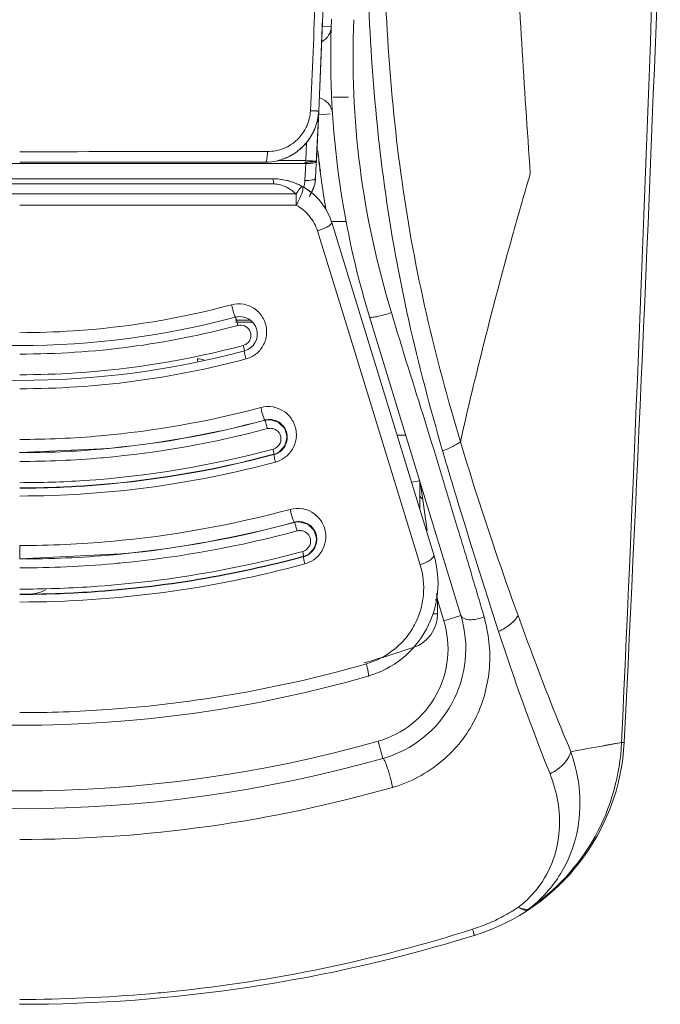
# Model space of a CAD drawing. Extents: x 4774 to 8448, y 27273 to 31291.
# Tile 25 of 101: x 5910 to 5928, y 28337 to 28365. Entities that reach past the tile are written whole.
import ezdxf

# ---------------------------------------------------------------- set-up
doc = ezdxf.new("R2010")
doc.units = 0
doc.header["$LTSCALE"] = 7.5
doc.header["$MEASUREMENT"] = 0
doc.layers.get('0').update_dxf_attribs({"linetype": 'CONTINUOUS', "lineweight": 18})

msp = doc.modelspace()

# ---------------------------------------------------------------- linework, layer by layer
at = {"linetype": 'Continuous'}
for p, q in [((5918.085, 28362.558), (5918.226, 28365.831)), ((5918.085, 28362.558), (5918.197, 28365.153)), ((5918.439, 28364.935), (5918.191, 28364.943)), ((5918.486, 28362.952), (5918.925, 28362.952)), ((5918.085, 28362.562), (5918.02, 28361.154)), ((5918.085, 28362.562), (5918.036, 28361.476)), ((5918.061, 28362.457), (5918.23, 28362.468)), ((5918.23, 28362.468), (5918.413, 28362.48)), ((5917.721, 28361.167), (5917.744, 28361.674)), ((5916.645, 28361.422), (5916.586, 28361.422)), ((5917.999, 28360.675), (5918.036, 28361.476)), ((5917.721, 28361.089), (5901.631, 28361.089)), ((5916.928, 28361.167), (5917.721, 28361.167)), ((5917.699, 28360.61), (5917.721, 28361.089)), ((5917.721, 28361.167), (5917.721, 28361.089)), ((5918.012, 28361.155), (5918.02, 28361.154)), ((5918.019, 28361.154), (5918.02, 28361.154)), ((5918.094, 28361.143), (5918.11, 28361.011)), ((5918.098, 28361.143), (5918.115, 28361.012)), ((5918.12, 28360.931), (5918.128, 28360.864)), ((5918.125, 28360.932), (5918.133, 28360.865)), ((5916.824, 28360.511), (5902.528, 28360.511)), ((5916.779, 28360.658), (5902.574, 28360.658)), ((5917.827, 28360.154), (5917.974, 28360.493)), ((5917.974, 28360.493), (5917.999, 28360.675)), ((5917.446, 28360.232), (5901.907, 28360.232)), ((5918.426, 28359.452), (5918.857, 28359.452)), ((5921.322, 28350.083), (5918.452, 28359.426)), ((5919.023, 28356.039), (5918.048, 28359.191)), ((5916.139, 28356.684), (5915.743, 28356.684)), ((5915.743, 28356.629), (5916.222, 28356.629)), ((5919.517, 28356.773), (5922.083, 28348.38)), ((5920.943, 28349.81), (5919.023, 28356.039)), ((5914.676, 28355.598), (5914.676, 28355.528)), ((5916.57, 28353.869), (5916.57, 28353.872)), ((5916.601, 28353.877), (5916.601, 28353.88)), ((5916.666, 28353.889), (5916.664, 28353.888)), ((5916.943, 28353.819), (5916.699, 28353.886)), ((5917.129, 28353.641), (5916.943, 28353.819)), ((5917.198, 28353.398), (5917.129, 28353.641)), ((5917.178, 28353.252), (5917.104, 28353.118)), ((5917.132, 28353.147), (5917.198, 28353.398)), ((5917.194, 28353.466), (5917.178, 28353.252)), ((5917.199, 28353.388), (5917.199, 28353.395)), ((5920.532, 28353.452), (5920.287, 28353.452)), ((5911.966, 28353.062), (5909.676, 28352.962)), ((5916.829, 28352.906), (5916.95, 28352.957)), ((5916.95, 28352.957), (5917.132, 28353.147)), ((5912.022, 28352.816), (5911.977, 28352.813)), ((5912.022, 28352.816), (5911.977, 28352.814)), ((5920.926, 28352.163), (5920.694, 28352.128)), ((5920.926, 28351.371), (5920.926, 28352.163)), ((5920.948, 28352.092), (5921.141, 28350.77)), ((5917.4, 28350.999), (5917.4, 28351.002)), ((5917.432, 28351.006), (5917.432, 28351.01)), ((5917.497, 28351.019), (5917.495, 28351.019)), ((5917.78, 28350.946), (5917.533, 28351.016)), ((5917.961, 28350.77), (5917.78, 28350.946)), ((5918.029, 28350.529), (5917.961, 28350.77)), ((5917.967, 28350.286), (5918.029, 28350.529)), ((5918.025, 28350.6), (5918.01, 28350.385)), ((5918.03, 28350.518), (5918.03, 28350.526)), ((5909.676, 28350.349), (5909.676, 28349.974)), ((5917.795, 28350.097), (5917.967, 28350.286)), ((5918.01, 28350.385), (5917.937, 28350.252)), ((5912.524, 28350.113), (5909.676, 28349.974)), ((5912.451, 28350.109), (5912.523, 28350.119)), ((5912.451, 28350.101), (5912.524, 28350.108)), ((5917.661, 28350.036), (5917.795, 28350.097)), ((5921.366, 28348.818), (5921.426, 28348.818)), ((5921.4, 28349.001), (5921.426, 28348.818)), ((5921.426, 28348.818), (5921.426, 28348.426)), ((5921.605, 28348.234), (5921.426, 28348.818)), ((5921.293, 28348.426), (5921.426, 28348.426)), ((5922.083, 28348.38), (5921.605, 28348.234)), ((5919.893, 28344.365), (5919.757, 28344.846)), ((5926.108, 28344.723), (5926.606, 28344.813)), ((5926.108, 28344.722), (5926.605, 28344.81))]:
    msp.add_line(p, q, dxfattribs=at)
for centre, radius, start, end in [((3829.724, 28440.675), 2099.072, 357.382446, 358.019673), ((4108.903, 28435.747), 1820.047, 357.136268, 357.871122), ((4732.535, 28415.82), 1186.514, 357.42775, 357.587199), ((5943.424, 28364.083), 25, 177.572, 197.0015), ((5917.939, 28364.952), 0.5, 299.0198, 358.0569), ((5917.976, 28362.452), 0.5, 3.661, 75.0986), ((5916.616, 28362.623), 1.471, 337.5663, 357.4606), ((5916.676, 28362.616), 1.177, 332.3836, 336.0719), ((5916.57, 28362.646), 1.521, 320.3493, 332.009), ((5916.579, 28362.631), 1.508, 320.6024, 332.2053), ((5916.598, 28362.622), 1.487, 332.1846, 337.9446), ((5916.594, 28362.633), 1.494, 332.0447, 335.4381), ((5916.601, 28362.629), 1.486, 335.4398, 337.579), ((5916.553, 28362.66), 1.543, 308.3188, 313.96), ((5916.582, 28362.632), 1.506, 311.8389, 314.1838), ((5916.555, 28362.659), 1.542, 313.96, 316.4847), ((5916.582, 28362.632), 1.506, 314.1835, 316.5342), ((5916.558, 28362.656), 1.537, 316.4843, 320.3542), ((5916.588, 28362.626), 1.498, 316.5318, 320.5496), ((5916.584, 28362.633), 1.506, 290.2488, 292.7046), ((5916.573, 28362.625), 1.503, 290.751, 293.1909), ((5916.559, 28362.654), 1.535, 293.253, 308.3158), ((5916.587, 28362.627), 1.5, 292.7039, 295.5562), ((5916.585, 28362.629), 1.502, 295.5767, 308.1441), ((5916.585, 28362.628), 1.501, 308.1662, 311.8404), ((5943.417, 28364.082), 25.493, 185.9374, 186.6216), ((5916.584, 28362.589), 1.466, 270.0816, 283.6301), ((5916.578, 28362.61), 1.487, 283.6515, 290.7559), ((5920.358, 28418.66), 57.554, 267.37416, 267.4936), ((5943.418, 28364.082), 25.494, 186.9194, 187.0998), ((5943.417, 28364.082), 25.493, 187.2516, 187.8401), ((5916.778, 28358.896), 1.762, 76.6001, 89.9674), ((5916.779, 28358.905), 1.753, 76.5675, 90.0001), ((5916.776, 28358.889), 1.77, 74.9082, 76.6169), ((5916.777, 28358.89), 1.769, 73.8062, 76.6173), ((5916.785, 28358.915), 1.742, 59.2351, 74.9498), ((5916.786, 28358.917), 1.74, 61.0471, 73.8407), ((5916.779, 28358.905), 1.754, 59.2468, 61.0513), ((5917.065, 28360.72), 0.935, 336.6974, 341.5512), ((5917.067, 28360.72), 0.933, 341.5616, 347.9346), ((5917.073, 28360.719), 0.927, 347.925, 357.3179), ((5943.415, 28364.082), 25.491, 187.8401, 188.2081), ((5943.434, 28364.085), 25.51, 188.2083, 189.7389), ((5916.775, 28358.898), 1.762, 54.5161, 59.2454), ((5916.777, 28358.9), 1.759, 57.7821, 59.247), ((5916.775, 28358.897), 1.763, 51.0392, 57.7816), ((5916.783, 28358.907), 1.75, 41.4143, 54.5398), ((5917.048, 28360.729), 0.955, 325.9491, 329.7928), ((5917.054, 28360.725), 0.947, 329.791, 336.6904), ((5916.787, 28358.912), 1.744, 41.4001, 51.056), ((5913.904, 28360.002), 3.552, 358.6084, 1.2016), ((5915.346, 28361.13), 2.433, 330.0791, 334.33), ((5916.796, 28358.921), 1.731, 36.0231, 41.3702), ((5916.8, 28358.924), 1.726, 38.3958, 41.3746), ((5916.785, 28358.912), 1.745, 17.1261, 36.0379), ((5909.676, 28379.47), 23.5, 255.0403, 284.9597), ((5915.869, 28356.293), 0.49, 284.9601, 104.9586), ((5909.676, 28379.47), 24.48, 255.0402, 284.9597), ((5915.804, 28356.419), 0.859, 285.9072, 290.3176), ((5909.644, 28379.602), 26.272, 275.0342, 285.028), ((5916.671, 28353.482), 0.772, 76.896, 80.1216), ((5909.647, 28379.706), 26.745, 274.9736, 285.0005), ((5909.672, 28379.524), 26.566, 274.9546, 285.0488), ((5916.694, 28353.405), 0.481, 89.4464, 105.0609), ((5916.701, 28353.384), 0.506, 100.4229, 105.0992), ((5916.7, 28353.385), 0.501, 93.8139, 101.3041), ((5916.701, 28353.387), 0.502, 94.6026, 100.4189), ((5916.701, 28353.386), 0.504, 90.2007, 94.5956), ((5916.694, 28353.403), 0.483, 80.8601, 89.4001), ((5916.689, 28353.373), 0.513, 71.2987, 80.8574), ((5916.702, 28353.387), 0.499, 60.167, 72.1724), ((5916.685, 28353.361), 0.526, 62.3354, 71.3228), ((5909.673, 28379.612), 26.898, 275.01, 285.0248), ((5916.722, 28353.341), 0.302, 93.8945, 104.6816), ((5916.703, 28353.394), 0.496, 31.0693, 41.2328), ((5916.705, 28353.394), 0.494, 34.3573, 41.3386), ((5916.704, 28353.394), 0.495, 26.7062, 34.3422), ((5916.698, 28353.387), 0.502, 22.5789, 33.9609), ((5916.7, 28353.392), 0.499, 24.3653, 31.0629), ((5916.701, 28353.393), 0.498, 13.9591, 24.3629), ((5916.697, 28353.386), 0.502, 13.473, 22.5864), ((5916.741, 28353.397), 0.456, 7.0083, 14.5888), ((5916.708, 28353.395), 0.491, 6.6069, 13.9436), ((5916.706, 28353.388), 0.493, 7.5277, 13.4639), ((5909.655, 28379.476), 26.146, 270.0476, 275.0356), ((5916.662, 28353.407), 0.537, 333.8679, 339.2887), ((5916.705, 28353.394), 0.493, 333.2389, 338.8966), ((5916.703, 28353.387), 0.496, 333.4573, 342.9471), ((5916.703, 28353.395), 0.496, 337.9069, 349.8673), ((5916.703, 28353.395), 0.496, 338.941, 350.4164), ((5916.7, 28353.388), 0.499, 342.9708, 347.7589), ((5916.696, 28353.389), 0.503, 347.7679, 359.9253), ((5916.701, 28353.395), 0.498, 349.868, 359.9594), ((5916.7, 28353.395), 0.499, 350.4159, 359.478), ((5916.711, 28353.395), 0.488, 3.8451, 8.2797), ((5916.705, 28353.389), 0.494, 359.9356, 7.4956), ((5916.709, 28353.395), 0.49, 359.9679, 6.5809), ((5916.706, 28353.395), 0.493, 359.4862, 3.8398), ((5916.668, 28353.462), 0.79, 356.5627, 1.5361), ((5909.674, 28379.485), 26.527, 270.0041, 274.9563), ((5916.699, 28353.376), 0.488, 290.9333, 301.8179), ((5916.695, 28353.397), 0.509, 290.651, 300.4782), ((5916.694, 28353.397), 0.51, 300.4664, 304.8874), ((5916.693, 28353.385), 0.499, 301.7968, 316.6587), ((5916.701, 28353.387), 0.497, 304.8814, 317.3527), ((5916.686, 28353.39), 0.507, 316.7135, 321.6008), ((5916.698, 28353.389), 0.501, 317.4145, 325.6286), ((5916.695, 28353.399), 0.505, 319.895, 333.2211), ((5916.671, 28353.402), 0.527, 321.6532, 333.8899), ((5916.697, 28353.39), 0.503, 325.625, 333.4504), ((5916.704, 28353.395), 0.495, 333.2475, 337.8627), ((5909.675, 28379.579), 26.866, 270.0038, 274.9164), ((5916.701, 28353.381), 0.492, 285.064, 290.6389), ((5916.709, 28353.349), 0.459, 285.0746, 290.892), ((5916.64, 28353.502), 0.841, 285.7344, 290.0099), ((5909.647, 28379.549), 29.2, 275.0865, 285.1559), ((5917.497, 28350.616), 0.776, 76.4943, 80.3056), ((5909.659, 28379.618), 29.644, 275.5465, 285.137), ((5917.533, 28350.514), 0.507, 100.5185, 105.2229), ((5917.527, 28350.531), 0.485, 99.8879, 105.1781), ((5917.531, 28350.516), 0.501, 93.8484, 101.3932), ((5917.532, 28350.517), 0.503, 94.6591, 100.5137), ((5917.526, 28350.533), 0.483, 80.9896, 99.8677), ((5917.532, 28350.516), 0.504, 90.2268, 94.6524), ((5917.521, 28350.503), 0.513, 70.5346, 80.9796), ((5917.528, 28350.502), 0.514, 71.3003, 76.7428), ((5909.674, 28379.501), 29.531, 275.54, 285.1671), ((5909.674, 28379.599), 29.877, 275.5376, 285.1422), ((5914.809, 28350.089), 2.752, 14.084, 16.5698), ((5917.557, 28350.451), 0.317, 94.5932, 104.2839), ((5917.518, 28350.493), 0.523, 62.4208, 70.5641), ((5917.533, 28350.515), 0.5, 62.8321, 71.3237), ((5917.537, 28350.525), 0.49, 56.0535, 62.7795), ((5917.534, 28350.524), 0.496, 30.8794, 42.166), ((5917.536, 28350.525), 0.495, 34.1956, 42.2889), ((5917.529, 28350.517), 0.502, 22.0058, 34.058), ((5917.535, 28350.525), 0.495, 26.8965, 34.183), ((5917.532, 28350.523), 0.499, 23.7711, 30.8767), ((5917.534, 28350.524), 0.496, 8.8044, 26.8598), ((5909.657, 28379.414), 29.065, 270.0378, 275.0907), ((5917.533, 28350.524), 0.497, 15.6845, 23.7684), ((5917.528, 28350.516), 0.502, 15.14, 22.0104), ((5917.569, 28350.527), 0.46, 7.033, 16.4347), ((5917.539, 28350.525), 0.491, 6.4294, 15.6779), ((5917.536, 28350.519), 0.494, 7.5531, 15.1429), ((5917.533, 28350.526), 0.497, 344.7724, 2.2625), ((5917.527, 28350.519), 0.503, 348.0553, 359.9277), ((5917.541, 28350.526), 0.489, 359.9798, 8.7212), ((5917.537, 28350.519), 0.493, 359.9371, 7.5137), ((5917.495, 28350.6), 0.79, 356.4014, 1.5443), ((5917.525, 28350.515), 0.498, 301.5257, 317.0426), ((5917.533, 28350.517), 0.496, 306.1584, 317.7349), ((5917.516, 28350.522), 0.509, 317.1147, 323.6851), ((5917.529, 28350.52), 0.502, 317.7828, 326.376), ((5917.527, 28350.531), 0.505, 321.9946, 333.7199), ((5917.502, 28350.532), 0.527, 323.7049, 333.2681), ((5917.528, 28350.521), 0.502, 326.3718, 334.1593), ((5917.53, 28350.529), 0.501, 329.5793, 333.7387), ((5917.493, 28350.537), 0.536, 333.2554, 339.2652), ((5917.538, 28350.525), 0.492, 333.7393, 344.7671), ((5917.535, 28350.517), 0.495, 334.1691, 343.2279), ((5917.496, 28350.536), 0.534, 339.2573, 344.6904), ((5917.535, 28350.526), 0.495, 338.7859, 350.3139), ((5917.531, 28350.518), 0.499, 343.2474, 348.0475), ((5909.674, 28379.464), 29.494, 270.0047, 275.0594), ((5909.667, 28379.551), 29.581, 275.0572, 275.4004), ((5917.532, 28350.512), 0.493, 285.1877, 291.3883), ((5917.539, 28350.482), 0.462, 285.199, 291.6471), ((5917.529, 28350.507), 0.489, 291.6684, 301.5364), ((5917.526, 28350.527), 0.509, 291.3911, 306.1527), ((5918.729, 28349.286), 2.713, 286.0838, 17.0749), ((5909.674, 28379.568), 29.847, 270.0045, 275.0514), ((5909.668, 28379.653), 29.932, 275.0493, 275.5402), ((5917.457, 28350.661), 0.864, 286.1058, 290.3017), ((5909.676, 28350.952), 2, 279.515, 291.4425), ((5836.172, 28323.312), 90.112, 16.12942, 16.2647), ((5919.023, 28347.444), 3.2, 285.7743, 17.0045), ((5920.426, 28348.426), 1, 288.4319, 0), ((5919.023, 28347.444), 2.7, 285.7707, 17.0013), ((5909.676, 28380.682), 35, 286.0781, 288.4319), ((5909.676, 28380.68), 35.386, 253.9153, 286.0846), ((5909.676, 28380.527), 37.078, 254.2244, 285.7757), ((5920.685, 28345.121), 6, 287.2372, 357.1104), ((5945.235, 28236.689), 109.713, 100.04037, 100.53301), ((5909.676, 28380.527), 37.578, 254.2241, 285.776), ((5919.431, 28346.308), 2.852, 284.8423, 286.0335), ((5921.892, 28342.552), 2.982, 310.3442, 322.1763), ((5921.866, 28342.58), 3.021, 307.5481, 310.3762), ((5920.83, 28344.479), 5.168, 298.2687, 303.8159), ((5920.871, 28344.41), 5.088, 287.6507, 292.8105), ((5920.875, 28344.398), 5.076, 292.822, 298.2557), ((5909.71, 28380.365), 42.913, 269.9545, 287.2875), ((5909.816, 28379.171), 41.564, 281.6908, 287.643), ((5909.664, 28379.917), 42.326, 275.8647, 281.6884), ((5909.601, 28380.566), 42.978, 270.1005, 274.9712), ((5909.623, 28380.275), 42.687, 274.9761, 275.8708)]:
    msp.add_arc(centre, radius, start, end, dxfattribs=at)
for points, knots in [([(5919.431, 28368.133), (5919.441, 28366.85), (5919.515, 28364.282), (5919.884, 28360.448), (5920.564, 28356.679), (5921.219, 28354.221), (5921.571, 28353.01)], [0, 0, 0, 0, 0.251209, 0.502536, 0.753182, 1, 1, 1, 1]), ([(5919.905, 28368.138), (5919.917, 28366.874), (5920.001, 28364.346), (5920.376, 28360.573), (5921.06, 28356.867), (5921.721, 28354.454), (5922.071, 28353.265)], [0, 0, 0, 0, 0.251368, 0.502868, 0.753438, 1, 1, 1, 1]), ([(5920.135, 28356.897), (5919.725, 28358.226), (5919.127, 28360.953), (5919.014, 28363.744), (5919.076, 28365.129)], [0, 0, 0, 0, 0.500711, 1, 1, 1, 1]), ([(5917.853, 28362.57), (5917.883, 28362.569), (5917.927, 28362.567), (5917.982, 28362.564), (5918.018, 28362.563), (5918.045, 28362.56), (5918.067, 28362.561), (5918.076, 28362.557), (5918.085, 28362.56), (5918.085, 28362.558)], [0, 0, 0, 0, 0.388521, 0.566045, 0.719693, 0.841416, 0.929114, 0.982174, 1, 1, 1, 1]), ([(5916.586, 28361.422), (5916.015, 28361.422), (5913.712, 28361.42), (5911.409, 28361.419), (5909.676, 28361.419)], [0, 0, 0, 0, 0.247918, 1, 1, 1, 1]), ([(5916.586, 28361.124), (5916.597, 28361.124), (5916.617, 28361.16), (5916.63, 28361.219), (5916.642, 28361.314), (5916.645, 28361.384), (5916.645, 28361.422)], [0, 0, 0, 0, 0.101472, 0.317379, 0.632036, 1, 1, 1, 1]), ([(5916.586, 28361.124), (5916.015, 28361.123), (5913.712, 28361.122), (5911.409, 28361.121), (5909.676, 28361.121)], [0, 0, 0, 0, 0.247903, 1, 1, 1, 1]), ([(5917.69, 28361.109), (5917.736, 28361.115), (5917.819, 28361.132), (5917.904, 28361.135), (5917.942, 28361.141)], [0, 0, 0, 0, 0.545155, 1, 1, 1, 1]), ([(5917.869, 28361.093), (5917.858, 28361.092), (5917.808, 28361.088), (5917.759, 28361.088), (5917.721, 28361.089)], [0, 0, 0, 0, 0.23669, 1, 1, 1, 1]), ([(5918.012, 28361.155), (5918.004, 28361.155), (5917.947, 28361.157), (5917.89, 28361.159), (5917.841, 28361.161)], [0, 0, 0, 0, 0.142337, 1, 1, 1, 1]), ([(5918.021, 28361.154), (5918.02, 28361.136), (5917.956, 28361.103), (5917.907, 28361.097), (5917.869, 28361.093)], [0, 0, 0, 0, 0.331767, 1, 1, 1, 1]), ([(5917.942, 28361.141), (5917.948, 28361.142), (5917.97, 28361.145), (5917.99, 28361.151), (5918.004, 28361.155)], [0, 0, 0, 0, 0.309454, 1, 1, 1, 1]), ([(5924.035, 28360.805), (5923.851, 28360.177), (5923.138, 28357.679), (5922.499, 28355.16), (5922.071, 28353.265)], [0, 0, 0, 0, 0.251962, 1, 1, 1, 1]), ([(5916.779, 28360.658), (5916.784, 28360.658), (5916.796, 28360.642), (5916.811, 28360.595), (5916.82, 28360.547), (5916.824, 28360.511)], [0, 0, 0, 0, 0.105067, 0.310749, 1, 1, 1, 1]), ([(5917.448, 28360.23), (5917.479, 28360.278), (5917.523, 28360.344), (5917.581, 28360.411), (5917.605, 28360.433), (5917.615, 28360.438)], [0, 0, 0, 0, 0.647516, 0.868326, 1, 1, 1, 1]), ([(5917.639, 28360.426), (5917.645, 28360.411), (5917.644, 28360.367), (5917.616, 28360.248), (5917.573, 28360.148), (5917.539, 28360.076)], [0, 0, 0, 0, 0.128033, 0.346157, 1, 1, 1, 1]), ([(5917.615, 28360.438), (5917.618, 28360.439), (5917.622, 28360.441), (5917.626, 28360.44), (5917.628, 28360.439)], [0, 0, 0, 0, 0.579202, 1, 1, 1, 1]), ([(5917.999, 28360.675), (5917.998, 28360.663), (5917.965, 28360.636), (5917.866, 28360.612), (5917.77, 28360.607), (5917.699, 28360.61)], [0, 0, 0, 0, 0.118013, 0.335067, 1, 1, 1, 1]), ([(5917.246, 28360.385), (5917.3, 28360.353), (5917.368, 28360.303), (5917.431, 28360.246), (5917.446, 28360.232)], [0, 0, 0, 0, 0.744424, 1, 1, 1, 1]), ([(5917.455, 28360.077), (5917.454, 28360.116), (5917.452, 28360.167), (5917.449, 28360.217), (5917.448, 28360.23)], [0, 0, 0, 0, 0.760339, 1, 1, 1, 1]), ([(5917.454, 28359.915), (5916.809, 28359.915), (5914.216, 28359.917), (5911.624, 28359.919), (5909.676, 28359.919)], [0, 0, 0, 0, 0.248936, 1, 1, 1, 1]), ([(5918.048, 28359.191), (5918.001, 28359.343), (5917.846, 28359.631), (5917.594, 28359.84), (5917.455, 28359.916)], [0, 0, 0, 0, 0.499685, 1, 1, 1, 1]), ([(5918.048, 28359.191), (5918.101, 28359.208), (5918.201, 28359.245), (5918.334, 28359.308), (5918.416, 28359.359), (5918.457, 28359.409), (5918.452, 28359.426)], [0, 0, 0, 0, 0.350634, 0.670702, 0.891626, 1, 1, 1, 1]), ([(5909.676, 28356.331), (5910.179, 28356.331), (5912.184, 28356.397), (5914.181, 28356.726), (5915.634, 28357.115)], [0, 0, 0, 0, 0.250344, 1, 1, 1, 1]), ([(5915.743, 28356.767), (5915.74, 28356.766), (5915.735, 28356.78), (5915.727, 28356.796), (5915.715, 28356.831), (5915.694, 28356.894), (5915.666, 28356.991), (5915.645, 28357.072), (5915.634, 28357.115)], [0, 0, 0, 0, 0.022699, 0.083485, 0.180486, 0.309517, 0.637034, 1, 1, 1, 1]), ([(5916.299, 28356.991), (5916.394, 28356.921), (5916.556, 28356.736), (5916.619, 28356.497), (5916.622, 28356.379)], [0, 0, 0, 0, 0.499867, 1, 1, 1, 1]), ([(5919.517, 28356.773), (5919.519, 28356.767), (5919.542, 28356.76), (5919.581, 28356.761), (5919.644, 28356.767), (5919.759, 28356.788), (5919.926, 28356.83), (5920.064, 28356.873), (5920.135, 28356.897)], [0, 0, 0, 0, 0.030599, 0.094364, 0.192972, 0.32197, 0.64534, 1, 1, 1, 1]), ([(5921.993, 28350.837), (5921.691, 28351.836), (5921.081, 28353.859), (5920.434, 28355.87), (5920.135, 28356.897)], [0, 0, 0, 0, 0.493718, 1, 1, 1, 1]), ([(5915.743, 28356.767), (5915.744, 28356.767), (5915.748, 28356.758), (5915.753, 28356.747), (5915.761, 28356.724), (5915.775, 28356.682), (5915.793, 28356.617), (5915.808, 28356.563), (5915.815, 28356.534)], [0, 0, 0, 0, 0.022698, 0.083528, 0.180604, 0.309723, 0.637319, 1, 1, 1, 1]), ([(5915.815, 28356.534), (5915.876, 28356.55), (5916.011, 28356.541), (5916.161, 28356.409), (5916.201, 28356.214), (5916.141, 28356.093), (5916.096, 28356.049)], [0, 0, 0, 0, 0.252162, 0.500291, 0.748492, 1, 1, 1, 1]), ([(5915.815, 28356.534), (5914.816, 28356.268), (5912.781, 28355.863), (5910.711, 28355.729), (5909.676, 28355.729)], [0, 0, 0, 0, 0.49982, 1, 1, 1, 1]), ([(5916.554, 28356.031), (5916.511, 28355.936), (5916.386, 28355.759), (5916.201, 28355.649), (5916.103, 28355.613)], [0, 0, 0, 0, 0.498734, 1, 1, 1, 1]), ([(5909.676, 28355.148), (5910.207, 28355.148), (5912.324, 28355.218), (5914.432, 28355.564), (5915.966, 28355.973)], [0, 0, 0, 0, 0.250358, 1, 1, 1, 1]), ([(5915.996, 28355.82), (5915.999, 28355.821), (5915.992, 28355.843), (5915.992, 28355.867), (5915.979, 28355.918), (5915.971, 28355.953), (5915.966, 28355.973)], [0, 0, 0, 0, 0.075368, 0.283495, 0.604062, 1, 1, 1, 1]), ([(5915.996, 28355.82), (5915.994, 28355.82), (5915.994, 28355.812), (5915.994, 28355.801), (5915.998, 28355.78), (5916.005, 28355.739), (5916.019, 28355.675), (5916.032, 28355.621), (5916.04, 28355.592)], [0, 0, 0, 0, 0.021091, 0.074962, 0.16264, 0.283854, 0.613258, 1, 1, 1, 1]), ([(5916.04, 28355.592), (5915.004, 28355.316), (5912.895, 28354.895), (5910.749, 28354.755), (5909.676, 28354.755)], [0, 0, 0, 0, 0.4998, 1, 1, 1, 1]), ([(5914.675, 28355.534), (5914.675, 28355.54), (5914.675, 28355.562), (5914.675, 28355.583), (5914.676, 28355.598)], [0, 0, 0, 0, 0.28234, 1, 1, 1, 1]), ([(5916.456, 28354.228), (5916.467, 28354.184), (5916.489, 28354.102), (5916.518, 28354.005), (5916.54, 28353.94), (5916.552, 28353.904), (5916.561, 28353.886), (5916.566, 28353.872), (5916.57, 28353.872)], [0, 0, 0, 0, 0.357043, 0.682824, 0.812505, 0.911072, 0.974231, 1, 1, 1, 1]), ([(5916.579, 28353.853), (5916.577, 28353.857), (5916.575, 28353.861), (5916.571, 28353.869), (5916.57, 28353.869)], [0, 0, 0, 0, 0.71064, 1, 1, 1, 1]), ([(5916.646, 28353.633), (5916.641, 28353.651), (5916.623, 28353.719), (5916.604, 28353.786), (5916.586, 28353.835)], [0, 0, 0, 0, 0.26184, 1, 1, 1, 1]), ([(5916.601, 28353.88), (5916.601, 28353.88), (5916.598, 28353.879), (5916.604, 28353.879), (5916.607, 28353.88), (5916.61, 28353.88)], [0, 0, 0, 0, 0.189211, 0.262498, 1, 1, 1, 1]), ([(5916.93, 28353.127), (5916.988, 28353.181), (5917.06, 28353.343), (5916.989, 28353.506), (5916.933, 28353.56)], [0, 0, 0, 0, 0.504491, 1, 1, 1, 1]), ([(5921.571, 28353.01), (5921.669, 28353.047), (5921.841, 28353.121), (5922.005, 28353.215), (5922.071, 28353.265)], [0, 0, 0, 0, 0.558022, 1, 1, 1, 1]), ([(5922.07, 28353.265), (5922.198, 28352.842), (5922.707, 28351.204), (5923.258, 28349.579), (5923.692, 28348.381)], [0, 0, 0, 0, 0.257202, 1, 1, 1, 1]), ([(5909.676, 28352.115), (5910.277, 28352.115), (5912.676, 28352.194), (5915.065, 28352.589), (5916.801, 28353.055)], [0, 0, 0, 0, 0.250515, 1, 1, 1, 1]), ([(5916.801, 28353.055), (5916.806, 28353.036), (5916.814, 28353.002), (5916.826, 28352.951), (5916.828, 28352.928), (5916.832, 28352.906), (5916.828, 28352.906)], [0, 0, 0, 0, 0.390039, 0.721887, 0.932193, 1, 1, 1, 1]), ([(5921.57, 28353.01), (5921.697, 28352.576), (5922.205, 28350.878), (5922.741, 28349.188), (5923.147, 28347.932)], [0, 0, 0, 0, 0.25502, 1, 1, 1, 1]), ([(5916.828, 28352.913), (5915.085, 28352.445), (5912.687, 28352.049), (5910.28, 28351.968), (5909.676, 28351.968)], [0, 0, 0, 0, 0.749595, 1, 1, 1, 1]), ([(5909.676, 28351.96), (5910.28, 28351.96), (5912.688, 28352.04), (5915.085, 28352.436), (5916.828, 28352.906)], [0, 0, 0, 0, 0.250517, 1, 1, 1, 1]), ([(5916.868, 28352.693), (5915.699, 28352.38), (5913.315, 28351.901), (5910.889, 28351.741), (5909.676, 28351.74)], [0, 0, 0, 0, 0.499735, 1, 1, 1, 1]), ([(5916.868, 28352.693), (5916.861, 28352.722), (5916.849, 28352.773), (5916.832, 28352.847), (5916.83, 28352.88), (5916.823, 28352.913), (5916.828, 28352.913)], [0, 0, 0, 0, 0.401383, 0.722944, 0.92852, 1, 1, 1, 1]), ([(5921.012, 28351.653), (5921, 28351.661), (5920.959, 28351.692), (5920.926, 28351.742), (5920.926, 28351.78)], [0, 0, 0, 0, 0.284435, 1, 1, 1, 1]), ([(5917.282, 28351.364), (5917.292, 28351.322), (5917.315, 28351.239), (5917.344, 28351.139), (5917.368, 28351.071), (5917.381, 28351.034), (5917.391, 28351.016), (5917.397, 28351.002), (5917.4, 28351.002)], [0, 0, 0, 0, 0.340547, 0.680208, 0.81286, 0.911728, 0.974572, 1, 1, 1, 1]), ([(5917.432, 28351.01), (5917.431, 28351.01), (5917.428, 28351.01), (5917.435, 28351.009), (5917.437, 28351.01), (5917.441, 28351.01)], [0, 0, 0, 0, 0.188249, 0.262072, 1, 1, 1, 1]), ([(5917.4, 28350.999), (5917.404, 28350.999), (5917.409, 28350.982), (5917.42, 28350.962), (5917.432, 28350.921), (5917.442, 28350.891), (5917.447, 28350.874)], [0, 0, 0, 0, 0.082186, 0.288003, 0.603325, 1, 1, 1, 1]), ([(5922.678, 28348.55), (5922.623, 28348.737), (5922.398, 28349.501), (5922.167, 28350.262), (5921.993, 28350.837)], [0, 0, 0, 0, 0.244794, 1, 1, 1, 1]), ([(5917.765, 28350.254), (5917.822, 28350.308), (5917.893, 28350.468), (5917.825, 28350.628), (5917.771, 28350.682)], [0, 0, 0, 0, 0.505661, 1, 1, 1, 1]), ([(5909.676, 28349.123), (5910.348, 28349.123), (5913.028, 28349.212), (5915.697, 28349.656), (5917.636, 28350.181)], [0, 0, 0, 0, 0.250508, 1, 1, 1, 1]), ([(5917.663, 28350.041), (5917.664, 28350.057), (5917.653, 28350.105), (5917.644, 28350.151), (5917.636, 28350.181)], [0, 0, 0, 0, 0.347094, 1, 1, 1, 1]), ([(5917.661, 28350.045), (5915.715, 28349.518), (5913.038, 28349.072), (5910.35, 28348.981), (5909.676, 28348.981)], [0, 0, 0, 0, 0.749547, 1, 1, 1, 1]), ([(5909.676, 28348.973), (5910.35, 28348.973), (5913.039, 28349.062), (5915.715, 28349.508), (5917.661, 28350.036)], [0, 0, 0, 0, 0.250509, 1, 1, 1, 1]), ([(5917.696, 28349.831), (5917.69, 28349.856), (5917.679, 28349.904), (5917.666, 28349.966), (5917.66, 28350.01), (5917.656, 28350.034), (5917.658, 28350.042)], [0, 0, 0, 0, 0.368689, 0.674569, 0.890293, 1, 1, 1, 1]), ([(5917.661, 28350.036), (5917.661, 28350.036), (5917.662, 28350.038), (5917.662, 28350.04), (5917.663, 28350.041)], [0, 0, 0, 0, 0.340824, 1, 1, 1, 1]), ([(5921.322, 28350.083), (5921.328, 28350.063), (5921.302, 28350.004), (5921.22, 28349.938), (5921.095, 28349.868), (5920.996, 28349.828), (5920.943, 28349.81)], [0, 0, 0, 0, 0.125465, 0.342915, 0.653842, 1, 1, 1, 1]), ([(5917.697, 28349.831), (5916.393, 28349.479), (5913.735, 28348.941), (5911.029, 28348.761), (5909.676, 28348.76)], [0, 0, 0, 0, 0.499662, 1, 1, 1, 1]), ([(5919.427, 28347.022), (5919.712, 28347.104), (5920.122, 28347.317), (5920.545, 28347.738), (5920.875, 28348.229), (5921.085, 28348.944), (5921.027, 28349.536), (5920.943, 28349.81)], [0, 0, 0, 0, 0.253476, 0.380724, 0.507121, 0.755296, 1, 1, 1, 1]), ([(5920.219, 28343.567), (5920.48, 28343.642), (5920.978, 28343.862), (5921.63, 28344.325), (5922.159, 28344.892), (5922.543, 28345.532), (5922.787, 28346.215), (5922.911, 28346.922), (5922.894, 28347.642), (5922.8, 28348.113), (5922.737, 28348.346)], [0, 0, 0, 0, 0.136059, 0.269809, 0.398641, 0.521769, 0.641398, 0.760069, 0.879298, 1, 1, 1, 1]), ([(5922.083, 28348.38), (5922.109, 28348.296), (5922.311, 28348.248), (5922.527, 28348.275), (5922.669, 28348.317), (5922.737, 28348.346)], [0, 0, 0, 0, 0.378351, 0.677024, 1, 1, 1, 1]), ([(5923.692, 28348.381), (5923.641, 28348.288), (5923.471, 28348.111), (5923.265, 28347.988), (5923.147, 28347.931)], [0, 0, 0, 0, 0.448353, 1, 1, 1, 1]), ([(5923.692, 28348.381), (5923.819, 28348.031), (5924.292, 28346.745), (5924.789, 28345.469), (5925.18, 28344.551)], [0, 0, 0, 0, 0.271958, 1, 1, 1, 1]), ([(5923.147, 28347.931), (5923.267, 28347.561), (5923.716, 28346.216), (5924.209, 28344.885), (5924.591, 28343.93)], [0, 0, 0, 0, 0.274691, 1, 1, 1, 1]), ([(5909.676, 28345.65), (5910.5, 28345.65), (5913.788, 28345.766), (5917.059, 28346.342), (5919.427, 28347.022)], [0, 0, 0, 0, 0.250636, 1, 1, 1, 1]), ([(5919.48, 28346.679), (5919.483, 28346.68), (5919.487, 28346.691), (5919.488, 28346.723), (5919.479, 28346.792), (5919.458, 28346.896), (5919.439, 28346.977), (5919.427, 28347.022)], [0, 0, 0, 0, 0.027092, 0.082862, 0.287714, 0.603742, 1, 1, 1, 1]), ([(5926.605, 28344.813), (5926.561, 28343.896), (5926.052, 28342.05), (5924.748, 28340.637), (5923.98, 28340.123)], [0, 0, 0, 0, 0.498043, 1, 1, 1, 1]), ([(5926.606, 28344.813), (5926.623, 28344.814), (5926.639, 28344.817), (5926.677, 28344.81), (5926.677, 28344.816)], [0, 0, 0, 0, 0.742835, 1, 1, 1, 1]), ([(5919.893, 28344.365), (5919.901, 28344.367), (5919.924, 28344.333), (5919.949, 28344.284), (5919.987, 28344.19), (5920.027, 28344.075), (5920.068, 28343.942), (5920.117, 28343.766), (5920.147, 28343.635), (5920.162, 28343.551)], [0, 0, 0, 0, 0.030902, 0.105615, 0.221105, 0.367828, 0.533226, 0.703303, 1, 1, 1, 1]), ([(5923.98, 28340.123), (5924.166, 28340.262), (5924.499, 28340.571), (5925.019, 28341.258), (5925.4, 28342.221), (5925.476, 28343.417), (5925.305, 28344.185), (5925.179, 28344.551)], [0, 0, 0, 0, 0.142206, 0.27617, 0.524656, 0.763052, 1, 1, 1, 1]), ([(5924.591, 28343.93), (5924.662, 28343.964), (5924.912, 28344.109), (5925.118, 28344.35), (5925.18, 28344.551)], [0, 0, 0, 0, 0.272155, 1, 1, 1, 1]), ([(5924.591, 28343.93), (5924.686, 28343.678), (5924.844, 28343.156), (5924.886, 28342.329), (5924.718, 28341.483), (5924.433, 28340.962), (5924.247, 28340.723)], [0, 0, 0, 0, 0.240475, 0.481532, 0.730434, 1, 1, 1, 1]), ([(5909.676, 28342.086), (5911.448, 28342.085), (5914.99, 28342.33), (5918.463, 28343.065), (5920.162, 28343.551)], [0, 0, 0, 0, 0.50068, 1, 1, 1, 1]), ([(5923.984, 28340.109), (5923.952, 28340.088), (5923.839, 28340.097), (5923.756, 28340.15), (5923.706, 28340.185)], [0, 0, 0, 0, 0.387687, 1, 1, 1, 1]), ([(5923.706, 28340.185), (5923.732, 28340.172), (5923.816, 28340.132), (5923.915, 28340.11), (5923.98, 28340.123)], [0, 0, 0, 0, 0.302253, 1, 1, 1, 1]), ([(5923.98, 28340.123), (5923.981, 28340.121), (5923.982, 28340.118), (5923.987, 28340.111), (5923.984, 28340.109)], [0, 0, 0, 0, 0.42398, 1, 1, 1, 1]), ([(5922.463, 28339.39), (5922.464, 28339.391), (5922.461, 28339.396), (5922.461, 28339.403), (5922.456, 28339.418), (5922.448, 28339.447), (5922.433, 28339.496), (5922.421, 28339.537), (5922.414, 28339.562)], [0, 0, 0, 0, 0.017131, 0.0671, 0.148975, 0.261711, 0.575515, 1, 1, 1, 1])]:
    msp.add_open_spline(points, degree=3, knots=knots, dxfattribs=at)
for points in [[(5923.596, 28368.139), (5923.71, 28365.692), (5923.868, 28363.248), (5924.035, 28360.805)], [(5917.853, 28362.57), (5917.846, 28362.423), (5917.811, 28362.274), (5917.751, 28362.139)], [(5917.718, 28362.071), (5917.659, 28361.957), (5917.581, 28361.853), (5917.489, 28361.764)], [(5917.489, 28361.764), (5917.377, 28361.656), (5917.242, 28361.568), (5917.098, 28361.511)], [(5917.098, 28361.511), (5916.955, 28361.454), (5916.799, 28361.424), (5916.645, 28361.423)], [(5916.824, 28360.511), (5916.895, 28360.511), (5916.967, 28360.5), (5917.035, 28360.479)], [(5917.035, 28360.479), (5917.109, 28360.457), (5917.18, 28360.425), (5917.246, 28360.385)], [(5917.628, 28360.439), (5917.633, 28360.437), (5917.637, 28360.431), (5917.639, 28360.426)], [(5917.699, 28360.61), (5917.695, 28360.543), (5917.683, 28360.476), (5917.661, 28360.412)], [(5915.634, 28357.115), (5915.745, 28357.143), (5915.864, 28357.149), (5915.976, 28357.129)], [(5915.976, 28357.129), (5916.092, 28357.109), (5916.204, 28357.06), (5916.299, 28356.991)], [(5916.622, 28356.379), (5916.626, 28356.261), (5916.602, 28356.139), (5916.554, 28356.031)], [(5916.096, 28356.049), (5916.061, 28356.013), (5916.014, 28355.986), (5915.966, 28355.973)], [(5914.676, 28355.598), (5914.737, 28355.598), (5914.798, 28355.588), (5914.856, 28355.568)], [(5916.456, 28354.228), (5916.568, 28354.257), (5916.689, 28354.262), (5916.803, 28354.243)], [(5916.846, 28354.234), (5916.948, 28354.21), (5917.046, 28354.165), (5917.131, 28354.103)], [(5917.131, 28354.103), (5917.228, 28354.033), (5917.311, 28353.938), (5917.366, 28353.832)], [(5916.586, 28353.835), (5916.584, 28353.841), (5916.582, 28353.847), (5916.579, 28353.853)], [(5916.61, 28353.88), (5916.628, 28353.882), (5916.682, 28353.89), (5916.664, 28353.888)], [(5916.666, 28353.889), (5916.702, 28353.891), (5916.737, 28353.89), (5916.772, 28353.884)], [(5916.854, 28353.861), (5916.794, 28353.881), (5916.729, 28353.889), (5916.666, 28353.885)], [(5916.929, 28353.835), (5916.859, 28353.871), (5916.778, 28353.89), (5916.699, 28353.89)], [(5917.076, 28353.721), (5917.035, 28353.767), (5916.985, 28353.807), (5916.929, 28353.835)], [(5917.113, 28353.665), (5917.066, 28353.732), (5917.001, 28353.789), (5916.929, 28353.826)], [(5916.93, 28353.835), (5916.985, 28353.807), (5917.035, 28353.767), (5917.076, 28353.721)], [(5917.114, 28353.667), (5917.072, 28353.729), (5917.015, 28353.782), (5916.95, 28353.819)], [(5917.366, 28353.832), (5917.422, 28353.726), (5917.454, 28353.603), (5917.458, 28353.483)], [(5916.794, 28353.635), (5916.764, 28353.642), (5916.732, 28353.645), (5916.702, 28353.642)], [(5916.933, 28353.56), (5916.895, 28353.596), (5916.845, 28353.623), (5916.794, 28353.635)], [(5917.183, 28353.512), (5917.169, 28353.567), (5917.145, 28353.619), (5917.113, 28353.665)], [(5917.194, 28353.466), (5917.186, 28353.518), (5917.17, 28353.569), (5917.146, 28353.617)], [(5917.164, 28353.217), (5917.192, 28353.291), (5917.204, 28353.374), (5917.194, 28353.453)], [(5917.457, 28353.415), (5917.451, 28353.319), (5917.427, 28353.222), (5917.387, 28353.134)], [(5916.801, 28353.055), (5916.849, 28353.068), (5916.895, 28353.093), (5916.93, 28353.127)], [(5917.387, 28353.134), (5917.339, 28353.027), (5917.264, 28352.928), (5917.174, 28352.853)], [(5917.174, 28352.853), (5917.101, 28352.792), (5917.017, 28352.744), (5916.928, 28352.712)], [(5917.282, 28351.364), (5917.393, 28351.394), (5917.514, 28351.4), (5917.627, 28351.38)], [(5917.678, 28351.37), (5917.777, 28351.346), (5917.873, 28351.302), (5917.956, 28351.242)], [(5917.441, 28351.01), (5917.459, 28351.013), (5917.513, 28351.02), (5917.495, 28351.019)], [(5917.497, 28351.019), (5917.532, 28351.021), (5917.568, 28351.02), (5917.603, 28351.015)], [(5917.646, 28351.003), (5917.597, 28351.014), (5917.547, 28351.019), (5917.497, 28351.015)], [(5917.761, 28350.965), (5917.69, 28351.001), (5917.609, 28351.02), (5917.53, 28351.02)], [(5917.956, 28351.242), (5918.053, 28351.172), (5918.137, 28351.077), (5918.193, 28350.97)], [(5917.631, 28350.76), (5917.599, 28350.768), (5917.565, 28350.77), (5917.532, 28350.767)], [(5917.771, 28350.682), (5917.733, 28350.719), (5917.683, 28350.747), (5917.631, 28350.76)], [(5917.943, 28350.796), (5917.897, 28350.863), (5917.832, 28350.92), (5917.76, 28350.957)], [(5917.902, 28350.858), (5917.862, 28350.901), (5917.813, 28350.938), (5917.761, 28350.965)], [(5917.761, 28350.965), (5917.813, 28350.939), (5917.862, 28350.901), (5917.902, 28350.858)], [(5917.944, 28350.798), (5917.909, 28350.85), (5917.863, 28350.896), (5917.81, 28350.931)], [(5918.01, 28350.657), (5917.996, 28350.707), (5917.973, 28350.754), (5917.943, 28350.796)], [(5918.193, 28350.97), (5918.249, 28350.864), (5918.281, 28350.742), (5918.285, 28350.621)], [(5918.011, 28350.395), (5918.027, 28350.456), (5918.033, 28350.521), (5918.025, 28350.583)], [(5918.283, 28350.55), (5918.277, 28350.455), (5918.254, 28350.359), (5918.214, 28350.272)], [(5917.636, 28350.181), (5917.684, 28350.194), (5917.73, 28350.22), (5917.765, 28350.254)], [(5918.214, 28350.272), (5918.166, 28350.166), (5918.092, 28350.067), (5918.003, 28349.992)], [(5918.003, 28349.992), (5917.93, 28349.932), (5917.845, 28349.884), (5917.757, 28349.851)]]:
    msp.add_open_spline(points, degree=3, dxfattribs=at)

doc.saveas('drawing.dxf')
